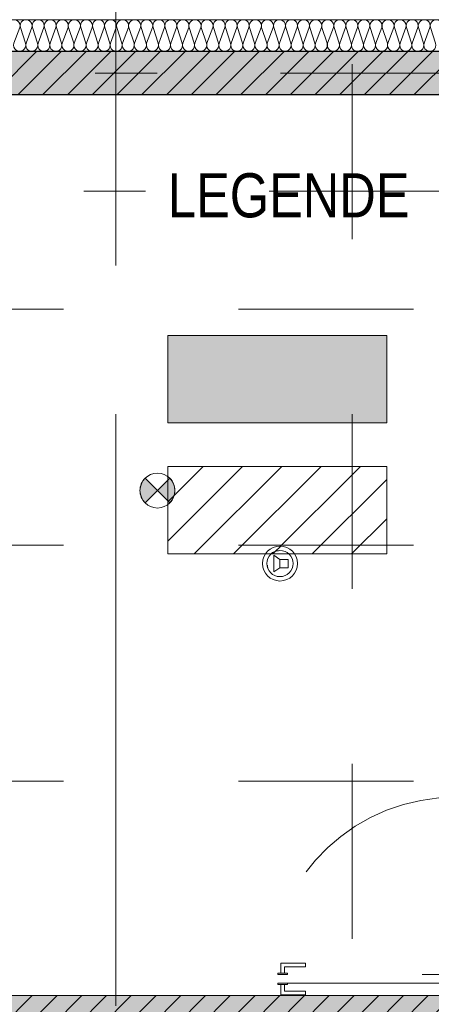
# Model space of a CAD drawing. Header units: metres. Extents: x -45 to 152, y -127 to 99.
# Tile 250 of 256: x -28.9 to -26.55, y -5.33 to 0.31. Entities that reach past the tile are written whole.
import ezdxf

# ---------------------------------------------------------------- set-up
doc = ezdxf.new("R2010")
doc.units = ezdxf.units.M
doc.header["$PDMODE"] = 1
doc.header["$PDSIZE"] = -2
for name, pattern in [('Achsen 01', [5.2915312, 3.175, -1.0580624, 0.3527044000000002, -0.7057644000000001]), ('gestrichelt - 01', [1.9999999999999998, 0.9999999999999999, -0.9999999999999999]), ('Raster 01', [1.9999999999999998, 0.9999999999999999, -0.9999999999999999])]:
    doc.linetypes.add(name, pattern=pattern)
doc.layers.get('0').update_dxf_attribs({"lineweight": 25})
for name, color, linetype, lineweight in [('013_Beton und Stahlbetonarbeiten-330 Außenwände', 7, 'Continuous', 25), ('013_Beton und Stahlbetonarbeiten-340 Innenwände', 7, 'Continuous', 18), ('027_Tischlerarbeiten-340 Innentüren', 7, 'Continuous', 9), ('_1.35m (3D)', 7, 'Continuous', 9), ('_GRU (2D)', 7, 'Continuous', 9), ('_Legende (2D)', 7, 'Continuous', 9), ('_OG 2 (2D)', 7, 'Continuous', 9), ('_OG 2 - DS (2D)', 7, 'Continuous', 9), ('AV1-Brandschutzkonzept-Brandschutzkonzept', 7, 'Continuous', 5), ('AV1-Schnitt Achsen', 7, 'Achsen 01', 18), ('Bemaßung-Bemaßung', 7, 'Continuous', 9), ('Keine', 7, 'Continuous', 9)]:
    doc.layers.add(name, color=color, linetype=linetype, lineweight=lineweight)
for name, color, linetype, lineweight, true_color in [('014_Fassadenarbeiten-330 mineralische Dämmung', 7, 'Continuous', 9, 0x666666), ('AV1-Achsen', 1, 'Achsen 01', 18, 0xff0000), ('AV1-Raster', 7, 'Raster 01', 9, 0xa6a6a6)]:
    doc.layers.add(name, color=color, linetype=linetype, lineweight=lineweight, true_color=true_color)
doc.layers.get('0').freeze()
doc.styles.add('Arial', font='arial.ttf')
doc.styles.add('Arial Narrow', font='ARIALN.TTF')
doc.dimstyles.new('COE 50', dxfattribs={"dimtxt": 126.0904947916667, "dimasz": 0.0014138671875, "dimexe": 0.001, "dimexo": 0.009999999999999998, "dimgap": 0.001, "dimtad": 1, "dimdec": 3, "dimtxsty": 'Arial', "dimblk": 'VW_SLASH-4', "dimblk1": 'VW_SLASH-4', "dimblk2": 'VW_SLASH-4', "dimcen": 0, "dimadec": 3, "dimazin": 0, "dimtfac": 0.8, "dimtdec": 3, "dimtix": 1, "dimtmove": 0, "dimatfit": 0, "dimldrblk": 'VW_SLASH-3', "dimfxl": 0.002, "dimfxlon": 1, "dimfrac": 2, "dimtolj": 1, "dimarcsym": 0})
pattern_1 = [(44.99999999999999, (0, 0), (0.07071067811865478, -0.07071067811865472), [0.025, -0.025])]
pattern_2 = [(-135, (0.03106439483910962, -0.03313462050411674), (0.07071067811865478, -0.07071067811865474), [])]

# ---------------------------------------------------------------- blocks, each defined once
blk = doc.blocks.new('Group-2')
at = {"layer": 'AV1-Raster'}
for p, q in [((-28.35000000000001, -22.95), (-28.35000000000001, 1.35)), ((-27.00000000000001, -22.95), (-27.00000000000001, 1.35)), ((1.349999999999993, -1.349999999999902), (-40.50000000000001, -1.349999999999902)), ((1.349999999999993, -2.699999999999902), (-40.50000000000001, -2.699999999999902)), ((1.349999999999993, -4.049999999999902), (-40.50000000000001, -4.049999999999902))]:
    blk.add_line(p, q, dxfattribs=at)
blk = doc.blocks.new('1.35m (3D)')
at = {"layer": 'AV1-Raster', "color": 7}
blk.add_blockref('Group-2', (0, 0), dxfattribs=at)
blk = doc.blocks.new('Group-3')
at = {"color": 255, "linetype": 'Continuous', "lineweight": 9, "transparency": 33554687}
blk.add_wipeout([(0.09999999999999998, -4.3623438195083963e-13), (0.07071067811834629, -0.07071067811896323), (-4.36228488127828e-13, -0.09999999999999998), (-0.0707106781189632, -0.07071067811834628), (-0.09999999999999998, 4.3623438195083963e-13), (-0.07071067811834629, 0.0707106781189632), (4.36228488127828e-13, 0.10000000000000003), (0.0707106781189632, 0.0707106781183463)], dxfattribs=at).dxf.layer = 'AV1-Brandschutzkonzept-Brandschutzkonzept'
at = {"layer": 'AV1-Brandschutzkonzept-Brandschutzkonzept', "color": 1, "linetype": 'Continuous', "lineweight": 9, "true_color": 0xff0000, "transparency": 33554687}
blk.add_circle((0, 0), 0.1, dxfattribs=at)
at = {"color": 255, "linetype": 'Continuous', "lineweight": 9, "transparency": 33554687}
blk.add_wipeout([(0.0722353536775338, 0.020175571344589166), (0.0653443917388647, -0.03681182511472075), (0.02017557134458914, -0.07223535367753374), (-0.036811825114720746, -0.06534439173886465), (-0.07223535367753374, -0.020175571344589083), (-0.06534439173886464, 0.03681182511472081), (-0.020175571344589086, 0.07223535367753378), (0.0368118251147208, 0.0653443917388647)], dxfattribs=at).dxf.layer = 'AV1-Brandschutzkonzept-Brandschutzkonzept'
at = {"layer": 'AV1-Brandschutzkonzept-Brandschutzkonzept', "color": 1, "linetype": 'Continuous', "lineweight": 9, "true_color": 0xff0000, "transparency": 33554687}
blk.add_circle((0, 0), 0.07499999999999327, dxfattribs=at)
at = {"color": 255, "linetype": 'Continuous', "lineweight": 9, "transparency": 33554687}
blk.add_wipeout([(-7.245593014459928e-14, 0.023858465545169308), (0.04771693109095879, 0.023858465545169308), (0.04771693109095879, -0.02385846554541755), (-7.245593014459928e-14, -0.02385846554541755)], dxfattribs=at).dxf.layer = 'AV1-Brandschutzkonzept-Brandschutzkonzept'
at = {"layer": 'AV1-Brandschutzkonzept-Brandschutzkonzept', "color": 1, "linetype": 'Continuous', "lineweight": 9, "true_color": 0xff0000, "transparency": 33554687, "flags": 128}
blk.add_lwpolyline([(-7.24479719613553e-14, 0.0238584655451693), (0.0477169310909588, 0.0238584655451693), (0.0477169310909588, -0.02385846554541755), (-7.24479719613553e-14, -0.02385846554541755)], close=True, dxfattribs=at)
at = {"color": 255, "linetype": 'Continuous', "lineweight": 9, "transparency": 33554687}
blk.add_wipeout([(1.456786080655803e-13, 0.023858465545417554), (-0.035787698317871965, 0.047716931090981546), (-0.03578769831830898, -0.047716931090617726), (-7.244552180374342e-14, -0.023858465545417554)], dxfattribs=at).dxf.layer = 'AV1-Brandschutzkonzept-Brandschutzkonzept'
at = {"layer": 'AV1-Brandschutzkonzept-Brandschutzkonzept', "color": 1, "linetype": 'Continuous', "lineweight": 9, "true_color": 0xff0000, "transparency": 33554687, "flags": 128}
blk.add_lwpolyline([(1.45674954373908e-13, 0.02385846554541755), (-0.03578769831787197, 0.04771693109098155), (-0.035787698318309, -0.04771693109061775), (-7.24479719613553e-14, -0.02385846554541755)], close=True, dxfattribs=at)
blk = doc.blocks.new('Group-4')
at = {"layer": 'AV1-Brandschutzkonzept-Brandschutzkonzept', "color": 7}
blk.add_blockref('Group-3', (0, 0), dxfattribs=at)
blk = doc.blocks.new('Akustischer Signaltongeber')
at = {"layer": 'AV1-Brandschutzkonzept-Brandschutzkonzept', "color": 7, "transparency": 33554687}
blk.add_blockref('Group-4', (0, 0), dxfattribs=at)
blk = doc.blocks.new('Group-5')
at = {"color": 255, "linetype": 'Continuous', "lineweight": 9, "transparency": 33554687}
blk.add_wipeout([(0.100000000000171, 1.4551970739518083e-12), (0.07071067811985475, -0.07071067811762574), (1.626239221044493e-12, -0.09999999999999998), (-0.07071067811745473, -0.07071067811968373), (-0.09999999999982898, -1.455224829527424e-12), (-0.07071067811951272, 0.07071067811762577), (-1.2841994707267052e-12, 0.10000000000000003), (0.07071067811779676, 0.07071067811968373)], dxfattribs=at).dxf.layer = 'AV1-Brandschutzkonzept-Brandschutzkonzept'
at = {"layer": 'AV1-Brandschutzkonzept-Brandschutzkonzept', "linetype": 'Continuous', "lineweight": 0, "true_color": 0xff0000, "transparency": 33554687}
h = blk.add_hatch(color=1, dxfattribs=at)
edge = h.paths.add_edge_path()
edge.add_line((9.780677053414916e-14, 0), (-0.07071067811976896, -0.0707106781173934))
edge.add_arc((2.286668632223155e-13, 7.105427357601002e-18), 0.1000000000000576, 134.9999999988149, 224.9999999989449, ccw=False)
edge.add_line((-0.07071067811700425, 0.0707106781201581), (9.781064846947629e-14, 0))
h = blk.add_hatch(color=1, dxfattribs=at)
edge = h.paths.add_edge_path()
edge.add_line((1.710337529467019e-13, 0), (0.07071067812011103, -0.0707106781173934))
edge.add_arc((1.143252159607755e-13, -3.885780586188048e-16), 0.1000000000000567, 315.0000000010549, 405.000000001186)
edge.add_line((0.07071067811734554, 0.0707106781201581), (1.710298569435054e-13, 0))
at = {"layer": 'AV1-Brandschutzkonzept-Brandschutzkonzept', "color": 1, "linetype": 'Continuous', "lineweight": 9, "true_color": 0xff0000, "transparency": 33554687, "flags": 128}
for points in [[(9.780677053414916e-14, 0), (-0.07071067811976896, -0.0707106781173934, -0.4142135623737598), (-0.07071067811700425, 0.0707106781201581)], [(1.710337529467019e-13, 0), (0.07071067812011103, -0.0707106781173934, 0.4142135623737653), (0.07071067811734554, 0.0707106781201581)]]:
    blk.add_lwpolyline(points, format="xyb", close=True, dxfattribs=at)
at = {"layer": 'AV1-Brandschutzkonzept-Brandschutzkonzept', "color": 1, "linetype": 'Continuous', "lineweight": 9, "true_color": 0xff0000, "transparency": 33554687}
blk.add_circle((1.710337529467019e-13, 0), 0.1, dxfattribs=at)
blk = doc.blocks.new('Brandmelderüberwachung')
at = {"layer": 'AV1-Brandschutzkonzept-Brandschutzkonzept', "color": 7, "transparency": 33554687}
blk.add_blockref('Group-5', (0, 0), dxfattribs=at)
blk = doc.blocks.new('OG 2 - DS (2D)')
at = {"layer": 'AV1-Brandschutzkonzept-Brandschutzkonzept', "color": 7}
for name, p in [('Brandmelderüberwachung', (-28.11295102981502, -2.387135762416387)), ('Akustischer Signaltongeber', (-27.41290844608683, -2.804607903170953))]:
    blk.add_blockref(name, p, dxfattribs=at)
blk = doc.blocks.new('Group-190')
at = {"layer": '014_Fassadenarbeiten-330 mineralische Dämmung', "transparency": 33554687, "flags": 128}
blk.add_lwpolyline([(0.2599999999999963, 26.48681817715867, 1.372583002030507), (0.2599999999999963, 26.55238798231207), (0.1699999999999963, 26.52346346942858, -1.372995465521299), (0.1699999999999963, 26.58903327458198), (0.2599999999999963, 26.55576298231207, 1.372583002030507), (0.2599999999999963, 26.62133278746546), (0.1699999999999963, 26.59240827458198, -1.372995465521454), (0.1699999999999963, 26.65797807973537), (0.2599999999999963, 26.62470778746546, 1.372583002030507), (0.2599999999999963, 26.69027759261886), (0.1699999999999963, 26.66135307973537, -1.372995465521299), (0.1699999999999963, 26.72692288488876), (0.2599999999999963, 26.69365259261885, 1.372583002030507), (0.2599999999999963, 26.75922239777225), (0.1699999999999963, 26.73029788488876, -1.372995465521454), (0.1699999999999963, 26.79586769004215), (0.2599999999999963, 26.76259739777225, 1.372583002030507), (0.2599999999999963, 26.82816720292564), (0.1699999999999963, 26.79924269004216, -1.372995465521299), (0.1699999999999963, 26.86481249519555), (0.2599999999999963, 26.83154220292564, 1.372583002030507), (0.2599999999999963, 26.89711200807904), (0.1699999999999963, 26.86818749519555, -1.372995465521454), (0.1699999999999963, 26.93375730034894), (0.2599999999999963, 26.90048700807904, 1.372583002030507), (0.2599999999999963, 26.96605681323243), (0.1699999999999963, 26.93713230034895, -1.372995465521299), (0.1699999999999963, 27.00270210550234), (0.2599999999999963, 26.96943181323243, 1.372583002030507), (0.2599999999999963, 27.03500161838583), (0.1699999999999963, 27.00607710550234, -1.372995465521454), (0.1699999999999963, 27.07164691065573), (0.2599999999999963, 27.03837661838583, 1.372583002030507), (0.2599999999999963, 27.10394642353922), (0.1699999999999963, 27.07502191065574, -1.372995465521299), (0.1699999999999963, 27.14059171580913), (0.2599999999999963, 27.10732142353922, 1.372583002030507), (0.2599999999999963, 27.17289122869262), (0.1699999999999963, 27.14396671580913, -1.372995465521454), (0.1699999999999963, 27.20953652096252), (0.2599999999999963, 27.17626622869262, 1.372583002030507), (0.2599999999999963, 27.24183603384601), (0.1699999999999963, 27.21291152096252, -1.372995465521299), (0.1699999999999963, 27.27848132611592), (0.2599999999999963, 27.24521103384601, 1.372583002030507), (0.2599999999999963, 27.31078083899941), (0.1699999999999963, 27.28185632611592, -1.372995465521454), (0.1699999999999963, 27.34742613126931), (0.2599999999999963, 27.3141558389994, 1.372583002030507), (0.2599999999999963, 27.3797256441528), (0.1699999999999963, 27.35080113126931, -1.372995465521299), (0.1699999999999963, 27.41637093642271), (0.2599999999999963, 27.3831006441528, 1.372583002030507), (0.2599999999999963, 27.4486704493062), (0.1699999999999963, 27.41974593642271, -1.372995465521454), (0.1699999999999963, 27.4853157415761), (0.2599999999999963, 27.45204544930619, 1.372583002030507), (0.2599999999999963, 27.51761525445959), (0.1699999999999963, 27.4886907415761, -1.372995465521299), (0.1699999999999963, 27.5542605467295), (0.2599999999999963, 27.52099025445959, 1.372583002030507), (0.2599999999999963, 27.58656005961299), (0.1699999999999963, 27.5576355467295, -1.372995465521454), (0.1699999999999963, 27.62320535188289), (0.2599999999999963, 27.58993505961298, 1.372583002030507), (0.2599999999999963, 27.65550486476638), (0.1699999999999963, 27.62658035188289, -1.372995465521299), (0.1699999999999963, 27.69215015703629), (0.2599999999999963, 27.65887986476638, 1.372583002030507), (0.2599999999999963, 27.72444966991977), (0.1699999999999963, 27.69552515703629, -1.372995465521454), (0.1699999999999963, 27.76109496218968), (0.2599999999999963, 27.72782466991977, 1.372583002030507), (0.2599999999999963, 27.79339447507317), (0.1699999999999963, 27.76446996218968, -1.372995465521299), (0.1699999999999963, 27.83003976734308), (0.2599999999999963, 27.79676947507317, 1.372583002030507), (0.2599999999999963, 27.86233928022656), (0.1699999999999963, 27.83341476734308, -1.372995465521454), (0.1699999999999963, 27.89898457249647), (0.2599999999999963, 27.86571428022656, 1.372583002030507), (0.2599999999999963, 27.93128408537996), (0.1699999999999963, 27.90235957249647, -1.372995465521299), (0.1699999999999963, 27.96792937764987), (0.2599999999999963, 27.93465908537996, 1.372583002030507), (0.2599999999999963, 28.00022889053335), (0.1699999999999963, 27.97130437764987, -1.372995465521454), (0.1699999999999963, 28.03687418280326), (0.2599999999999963, 28.00360389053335, 1.372583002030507), (0.2599999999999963, 28.06917369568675), (0.1699999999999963, 28.04024918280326, -1.372995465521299), (0.1699999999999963, 28.10581898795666), (0.2599999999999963, 28.07254869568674, 1.372583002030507), (0.2599999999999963, 28.13811850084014), (0.1699999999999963, 28.10919398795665, -1.372995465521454), (0.1699999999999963, 28.17476379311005), (0.2599999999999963, 28.14149350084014, 1.372583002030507), (0.2599999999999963, 28.20706330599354), (0.1699999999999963, 28.17813879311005, -1.372995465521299), (0.1699999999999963, 28.24370859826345), (0.2599999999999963, 28.21043830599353, 1.372583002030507), (0.2599999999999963, 28.27600811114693), (0.1699999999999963, 28.24708359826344, -1.372995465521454), (0.1699999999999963, 28.31265340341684), (0.2599999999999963, 28.27938311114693, 1.372583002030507), (0.2599999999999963, 28.34495291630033), (0.1699999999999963, 28.31602840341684, -1.372995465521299), (0.1699999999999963, 28.38159820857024), (0.2599999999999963, 28.34832791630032, 1.372583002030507), (0.2599999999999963, 28.41389772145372), (0.1699999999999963, 28.38497320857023, -1.372995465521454), (0.1699999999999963, 28.45054301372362), (0.2599999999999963, 28.41727272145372, 1.372583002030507), (0.2599999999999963, 28.48284252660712), (0.1699999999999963, 28.45391801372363, -1.372995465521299), (0.1699999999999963, 28.51948781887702), (0.2599999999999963, 28.48621752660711, 1.372583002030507), (0.2599999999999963, 28.55178733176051), (0.1699999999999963, 28.52286281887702, -1.372995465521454), (0.1699999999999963, 28.58843262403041), (0.2599999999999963, 28.55516233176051, 1.372583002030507), (0.2599999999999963, 28.6207321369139), (0.1699999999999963, 28.59180762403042, -1.372995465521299), (0.1699999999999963, 28.65737742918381), (0.2599999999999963, 28.6241071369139, 1.372583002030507), (0.2599999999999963, 28.6896769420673), (0.1699999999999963, 28.66075242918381, -1.372995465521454), (0.1699999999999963, 28.7263222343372), (0.2599999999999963, 28.6930519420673, 1.372583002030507), (0.2599999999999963, 28.75862174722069), (0.1699999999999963, 28.7296972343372, -1.372995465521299), (0.1699999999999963, 28.7952670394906), (0.2599999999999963, 28.76199674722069, 1.372583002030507), (0.2599999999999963, 28.82756655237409), (0.1699999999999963, 28.7986420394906, -1.372995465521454), (0.1699999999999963, 28.86421184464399), (0.2599999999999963, 28.83094155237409, 1.372583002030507), (0.2599999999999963, 28.89651135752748), (0.1699999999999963, 28.86758684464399, -1.372995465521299), (0.1699999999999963, 28.93315664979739), (0.2599999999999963, 28.89988635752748, 1.372583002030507), (0.2599999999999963, 28.96545616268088)], format="xyb", dxfattribs=at)
blk = doc.blocks.new('Group-191')
at = {"layer": '014_Fassadenarbeiten-330 mineralische Dämmung', "transparency": 33554687}
blk.add_blockref('Group-190', (0, 0), dxfattribs=at)
blk = doc.blocks.new('Parametric Object-26')
at = {"layer": '014_Fassadenarbeiten-330 mineralische Dämmung', "color": 7, "transparency": 33554687}
blk.add_blockref('Group-191', (0, 0), dxfattribs=at)
at = {"layer": '014_Fassadenarbeiten-330 mineralische Dämmung', "color": 0, "flags": 1}
for tag in ['instanceID', 'prm0_value', 'prm1_value', 'prm2_value', 'prm3_value', 'prm4_value', 'prm5_value', 'prm6_value', 'prm0_name', 'prm0_type', 'prm2_name', 'prm2_type', 'prm3_name', 'prm3_type', 'prm6_name', 'prm6_type', 'prm1_name', 'prm1_type', 'prm4_name', 'prm4_type', 'prm5_name', 'prm5_type', 'IFC_UUID']:
    blk.add_attdef(tag, (-39.455, 0.1154147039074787), '', height=0.00018, dxfattribs=at)
blk = doc.blocks.new('COE - Innentür 1.20 _ 0.15')
at = {"layer": '027_Tischlerarbeiten-340 Innentüren', "color": 253, "linetype": 'gestrichelt - 01', "lineweight": 9, "transparency": 33554687, "flags": 128}
for points in [[(-0.05749999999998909, 1.077500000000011), (-0.0775000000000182, 1.077500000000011), (-0.0775000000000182, 1.115000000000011), (-0.1975000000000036, 1.115000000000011), (-0.1975000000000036, 1.135000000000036), (-0.05749999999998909, 1.135000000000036)], [(-1.054999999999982, 1.069999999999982), (0.01500000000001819, 1.069999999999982), (0.01500000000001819, 1.019999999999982), (-1.054999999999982, 1.019999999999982)], [(-0.0950000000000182, 1.069999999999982), (-0.0950000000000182, 1.077499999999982), (-0.04000000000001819, 1.077499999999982), (-0.04000000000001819, 1.069999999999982)], [(-0.0950000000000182, 1.0125), (-0.0950000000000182, 1.02), (-0.04000000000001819, 1.02), (-0.04000000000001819, 1.0125)], [(-0.05749999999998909, 1.0125), (-0.0775000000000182, 1.0125), (-0.0775000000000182, 0.975), (-0.1975000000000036, 0.975), (-0.1975000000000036, 0.9550000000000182), (-0.05749999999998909, 0.9550000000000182)]]:
    blk.add_lwpolyline(points, close=True, dxfattribs=at)
at = {"layer": '027_Tischlerarbeiten-340 Innentüren', "color": 253, "linetype": 'gestrichelt - 01', "lineweight": 9, "transparency": 33554687}
blk.add_arc((-1.057499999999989, 1.077500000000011), 1.0725289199, 269.5581389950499, 356.6162711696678, dxfattribs=at)
at = {"color": 255}
for points in [[(-1.200000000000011, 1.140000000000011), (-1.080000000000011, 1.140000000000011), (-1.080000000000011, 1.1150000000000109), (-1.200000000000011, 1.1150000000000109)], [(-1.200000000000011, -0.03499999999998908), (-1.080000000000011, -0.03499999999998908), (-1.080000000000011, -0.05999999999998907), (-1.200000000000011, -0.05999999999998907)]]:
    blk.add_wipeout(points, dxfattribs=at).dxf.layer = '027_Tischlerarbeiten-340 Innentüren'
at = {"layer": '027_Tischlerarbeiten-340 Innentüren', "flags": 128}
for points in [[(-1.200000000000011, 1.140000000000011), (-1.080000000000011, 1.140000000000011), (-1.080000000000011, 1.115000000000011), (-1.200000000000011, 1.115000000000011)], [(-1.200000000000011, -0.03499999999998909), (-1.080000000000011, -0.03499999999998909), (-1.080000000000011, -0.05999999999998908), (-1.200000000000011, -0.05999999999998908)]]:
    blk.add_lwpolyline(points, close=True, dxfattribs=at)
at = {"color": 255}
blk.add_wipeout([(-1.0650000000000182, 0), (-1.1250000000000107, 0), (-1.1250000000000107, 0.015000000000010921), (-1.215000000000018, 0.015000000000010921), (-1.215000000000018, -0.03499999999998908), (-1.0650000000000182, -0.03499999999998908)], dxfattribs=at).dxf.layer = '027_Tischlerarbeiten-340 Innentüren'
at = {"layer": '027_Tischlerarbeiten-340 Innentüren', "flags": 128}
blk.add_lwpolyline([(-1.065000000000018, 0), (-1.125000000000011, 0), (-1.125000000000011, 0.01500000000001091), (-1.215000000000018, 0.01500000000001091), (-1.215000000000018, -0.03499999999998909), (-1.065000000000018, -0.03499999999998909)], close=True, dxfattribs=at)
at = {"color": 255}
blk.add_wipeout([(-1.065000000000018, 1.0749999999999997), (-1.065000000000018, 0.0050000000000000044), (-1.115000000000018, 0.0050000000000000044), (-1.115000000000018, 1.0749999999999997)], dxfattribs=at).dxf.layer = '027_Tischlerarbeiten-340 Innentüren'
at = {"layer": '027_Tischlerarbeiten-340 Innentüren', "flags": 128}
blk.add_lwpolyline([(-1.065000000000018, 1.075), (-1.065000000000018, 0.005), (-1.115000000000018, 0.005), (-1.115000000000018, 1.075)], close=True, dxfattribs=at)
at = {"color": 255}
for points in [[(-1.0650000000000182, 1.0800000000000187), (-1.1250000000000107, 1.0800000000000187), (-1.1250000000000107, 1.0650000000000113), (-1.215000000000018, 1.0650000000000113), (-1.215000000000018, 1.1150000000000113), (-1.0650000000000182, 1.1150000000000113)], [(-1.1225000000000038, 0.0775000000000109), (-1.1225000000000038, 0.09750000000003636), (-1.160000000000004, 0.09750000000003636), (-1.160000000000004, 0.21750000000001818), (-1.179999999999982, 0.21750000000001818), (-1.179999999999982, 0.0775000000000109)], [(-1.0574999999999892, 0.0775000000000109), (-1.0574999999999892, 0.09750000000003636), (-1.0199999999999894, 0.09750000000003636), (-1.0199999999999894, 0.21750000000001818), (-1.0000000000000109, 0.21750000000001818), (-1.0000000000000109, 0.0775000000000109)]]:
    blk.add_wipeout(points, dxfattribs=at).dxf.layer = '027_Tischlerarbeiten-340 Innentüren'
at = {"layer": '027_Tischlerarbeiten-340 Innentüren', "flags": 128}
for points in [[(-1.065000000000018, 1.080000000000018), (-1.125000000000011, 1.080000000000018), (-1.125000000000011, 1.065000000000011), (-1.215000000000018, 1.065000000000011), (-1.215000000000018, 1.115000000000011), (-1.065000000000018, 1.115000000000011)], [(-1.122500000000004, 0.07750000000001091), (-1.122500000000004, 0.09750000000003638), (-1.160000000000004, 0.09750000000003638), (-1.160000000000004, 0.2175000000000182), (-1.179999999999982, 0.2175000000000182), (-1.179999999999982, 0.07750000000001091)], [(-1.057499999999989, 0.07750000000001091), (-1.057499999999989, 0.09750000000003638), (-1.019999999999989, 0.09750000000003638), (-1.019999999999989, 0.2175000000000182), (-1.000000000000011, 0.2175000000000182), (-1.000000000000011, 0.07750000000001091)]]:
    blk.add_lwpolyline(points, close=True, dxfattribs=at)
at = {"color": 255}
for points in [[(-1.050000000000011, 1.0775000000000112), (-1.0521966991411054, 1.0721966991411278), (-1.0574999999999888, 1.070000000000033), (-1.0628033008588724, 1.0721966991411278), (-1.064999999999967, 1.0775000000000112), (-1.0628033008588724, 1.0828033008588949), (-1.0574999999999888, 1.0849999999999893), (-1.0521966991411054, 1.0828033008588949)], [(-1.122500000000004, 0.11500000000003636), (-1.1150000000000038, 0.11500000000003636), (-1.1150000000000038, 0.06000000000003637), (-1.122500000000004, 0.06000000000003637)], [(-1.065000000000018, 0.11500000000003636), (-1.0575000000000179, 0.11500000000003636), (-1.0575000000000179, 0.06000000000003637), (-1.065000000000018, 0.06000000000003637)]]:
    blk.add_wipeout(points, dxfattribs=at).dxf.layer = '027_Tischlerarbeiten-340 Innentüren'
at = {"layer": '027_Tischlerarbeiten-340 Innentüren', "flags": 128}
for points in [[(-1.122500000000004, 0.1150000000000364), (-1.115000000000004, 0.1150000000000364), (-1.115000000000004, 0.06000000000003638), (-1.122500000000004, 0.06000000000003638)], [(-1.065000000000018, 0.1150000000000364), (-1.057500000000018, 0.1150000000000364), (-1.057500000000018, 0.06000000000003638), (-1.065000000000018, 0.06000000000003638)]]:
    blk.add_lwpolyline(points, close=True, dxfattribs=at)
at = {"layer": '027_Tischlerarbeiten-340 Innentüren'}
blk.add_circle((-1.057499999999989, 1.077500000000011), 0.007499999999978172, dxfattribs=at)
blk = doc.blocks.new('VW_SLASH-4')
at = {"color": 0, "linetype": 'ByBlock', "lineweight": -2, "transparency": 16777216}
blk.add_line((0, 0), (-1, 0), dxfattribs=at)
at = {"color": 0, "linetype": 'Continuous', "lineweight": 15, "transparency": 16777216, "flags": 128}
blk.add_lwpolyline([(0.5000919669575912, 0.5000919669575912), (-0.5000919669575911, -0.5000919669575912)], dxfattribs=at)
blk = doc.blocks.new('*D450')
at = {"layer": 'Bemaßung-Bemaßung', "color": 0, "lineweight": -2}
for p, q in [((-33.75000000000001, 3.575), (-33.75000000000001, 3.725)), ((-28.35000000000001, 3.575), (-28.35000000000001, 3.725)), ((-28.42069335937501, 3.675), (-33.67930664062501, 3.675))]:
    blk.add_line(p, q, dxfattribs=at)
at = {"layer": 'Defpoints', "color": 0}
for p in [(-33.75000000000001, 3.675), (-33.75000000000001, 0), (-28.35000000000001, 0)]:
    blk.add_point(p, dxfattribs=at)
at = {"layer": 'Bemaßung-Bemaßung', "color": 0, "lineweight": -2, "xscale": 0.070693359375, "yscale": 0.070693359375, "zscale": 0.070693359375, "rotation": 180}
blk.add_blockref('VW_SLASH-4', (-33.75000000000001, 3.675), dxfattribs=at)
at = {"layer": 'Bemaßung-Bemaßung', "color": 0, "lineweight": -2, "xscale": 0.070693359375, "yscale": 0.070693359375, "zscale": 0.070693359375}
blk.add_blockref('VW_SLASH-4', (-28.35000000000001, 3.675), dxfattribs=at)
at = {"layer": 'Bemaßung-Bemaßung', "color": 0, "insert": (-31.05000000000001, 3.785619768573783), "char_height": 0.1008723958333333, "attachment_point": 5, "style": 'Arial'}
blk.add_mtext('\\A1;5,40', dxfattribs=at)
blk = doc.blocks.new('VW_SLASH-3')
at = {"color": 0, "linetype": 'ByBlock', "lineweight": -2, "transparency": 16777216}
blk.add_line((0, 0), (-1, 0), dxfattribs=at)
at = {"color": 0, "linetype": 'Continuous', "lineweight": 15, "transparency": 16777216, "flags": 128}
blk.add_lwpolyline([(0.5000534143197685, 0.5000534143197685), (-0.5000534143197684, -0.5000534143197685)], dxfattribs=at)
blk = doc.blocks.new('*D451')
at = {"layer": 'Bemaßung-Bemaßung', "color": 0, "lineweight": -2}
for p, q in [((-28.35000000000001, 3.575), (-28.35000000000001, 3.725)), ((-22.95000000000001, 3.575), (-22.95000000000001, 3.725)), ((-23.02069335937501, 3.675), (-28.27930664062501, 3.675))]:
    blk.add_line(p, q, dxfattribs=at)
at = {"layer": 'Defpoints', "color": 0}
for p in [(-28.35000000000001, 3.675), (-28.35000000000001, 0), (-22.95000000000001, 0)]:
    blk.add_point(p, dxfattribs=at)
at = {"layer": 'Bemaßung-Bemaßung', "color": 0, "lineweight": -2, "xscale": 0.070693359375, "yscale": 0.070693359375, "zscale": 0.070693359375, "rotation": 180}
blk.add_blockref('VW_SLASH-4', (-28.35000000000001, 3.675), dxfattribs=at)
at = {"layer": 'Bemaßung-Bemaßung', "color": 0, "lineweight": -2, "xscale": 0.070693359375, "yscale": 0.070693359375, "zscale": 0.070693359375}
blk.add_blockref('VW_SLASH-4', (-22.95000000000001, 3.675), dxfattribs=at)
at = {"layer": 'Bemaßung-Bemaßung', "color": 0, "insert": (-25.65000000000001, 3.785619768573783), "char_height": 0.1008723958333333, "attachment_point": 5, "style": 'Arial'}
blk.add_mtext('\\A1;5,40', dxfattribs=at)
blk = doc.blocks.new('Legende (2D)')
at = {"layer": 'Keine', "linetype": 'Continuous', "lineweight": 0, "transparency": 33554508}
blk.add_hatch(color=12, dxfattribs=at).paths.add_polyline_path([(-28.05316794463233, -1.5), (-26.80316794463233, -1.5), (-26.80316794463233, -2), (-28.05316794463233, -2)])
at = {"layer": 'Keine', "linetype": 'Continuous', "lineweight": 13, "transparency": 33554508}
h = blk.add_hatch(dxfattribs=at)
h.set_pattern_fill('Cast Iron HF-3', color=30, style=0, pattern_type=2)
h.set_pattern_definition([(45, (-27.42816794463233, -2.5), (-0.1122532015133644, 0.1122532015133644), [])])
h.paths.add_polyline_path([(-28.05316794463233, -2.25), (-26.80316794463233, -2.25), (-26.80316794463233, -2.75), (-28.05316794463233, -2.75)])
at = {"layer": 'Keine', "color": 7, "linetype": 'Continuous', "lineweight": 9, "transparency": 33554687, "flags": 128}
for points in [[(-28.05316794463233, -1.5), (-26.80316794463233, -1.5), (-26.80316794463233, -2), (-28.05316794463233, -2)], [(-28.05316794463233, -2.25), (-26.80316794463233, -2.25), (-26.80316794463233, -2.75), (-28.05316794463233, -2.75)]]:
    blk.add_lwpolyline(points, close=True, dxfattribs=at)
at = {"layer": 'Keine', "color": 7, "transparency": 33554687, "insert": (-28.05316794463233, -0.5730801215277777), "char_height": 0.2521809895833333, "attachment_point": 1, "line_spacing_factor": 0.9665942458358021, "style": 'Arial Narrow'}
blk.add_mtext('LEGENDE', dxfattribs=at)
blk = doc.blocks.new('Group-734')
at = {"layer": 'AV1-Achsen'}
blk.add_line((-28.35000000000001, -26.5), (-28.35000000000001, 4.9), dxfattribs=at)
blk = doc.blocks.new('Group-737')
at = {"layer": 'AV1-Achsen'}
blk.add_line((-43.28443019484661, 0), (4.265569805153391, 0), dxfattribs=at)
blk = doc.blocks.new('Group-744')
at = {"layer": 'AV1-Schnitt Achsen'}
blk.add_line((-43.35000000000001, -0.675), (4.199999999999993, -0.675), dxfattribs=at)
blk = doc.blocks.new('GRU (2D)')
at = {"layer": 'AV1-Achsen', "color": 7}
for name in ['Group-734', 'Group-737']:
    blk.add_blockref(name, (0, 0), dxfattribs=at)
at = {"layer": 'AV1-Schnitt Achsen', "color": 7}
blk.add_blockref('Group-744', (0, 0), dxfattribs=at)
blk = doc.blocks.new('OG 2 (2D)')
at = {"layer": '014_Fassadenarbeiten-330 mineralische Dämmung', "flags": 128}
blk.add_lwpolyline([(-18.90000000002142, 0.3049999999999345), (-18.90000000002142, 0.1250000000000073), (-39.275, 0.1250000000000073), (-39.275, -5.40000000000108), (-39.45500000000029, -5.40000000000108), (-39.45500000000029, 0.3049999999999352)], close=True, dxfattribs=at)
at = {"layer": '014_Fassadenarbeiten-330 mineralische Dämmung', "rotation": 90}
blk.add_blockref('Parametric Object-26', (3.650870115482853e-15, 1.090635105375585e-14), dxfattribs=at)
at = {"layer": 'Bemaßung-Bemaßung', "color": 1}
for p1, p2, picture, middle in [((-28.35000000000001, 0), (-33.75000000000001, 0), '*D450', (-31.05000000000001, 3.785619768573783)), ((-22.95000000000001, 0), (-28.35000000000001, 0), '*D451', (-25.65000000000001, 3.785619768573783))]:
    dim = blk.add_aligned_dim(p1=p1, p2=p2, distance=-3.6750000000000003, text='5,40', dimstyle='COE 50', override={"dimtxt": 0.1008723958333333, "dimasz": 0.070693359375, "dimexe": 0.05, "dimgap": 0.05, "dimpost": '<>', "dimtxsty": 'Arial', "dimtmove": 2, "dimfxl": 0.1}, dxfattribs=at)
    dim.commit()
    dim.dimension.update_dxf_attribs({"geometry": picture, "text_midpoint": middle})
at = {"layer": '027_Tischlerarbeiten-340 Innentüren', "color": 7, "rotation": 180}
blk.add_blockref('COE - Innentür 1.20 _ 0.15', (-27.46500000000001, -4.135000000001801), dxfattribs=at)
at = {"layer": '013_Beton und Stahlbetonarbeiten-330 Außenwände', "linetype": 'Continuous', "lineweight": 0, "true_color": 0xc0c0c0}
blk.add_hatch(color=9, dxfattribs=at).paths.add_polyline_path([(-39.275, 0.1250000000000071), (-18.775, 0.1250000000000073), (-18.775, -0.1249999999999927), (-39.025, -0.1249999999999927), (-39.025, -5.524999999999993), (-39.275, -5.524999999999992)])
at = {"layer": '013_Beton und Stahlbetonarbeiten-330 Außenwände', "linetype": 'Continuous', "lineweight": 13}
h = blk.add_hatch(dxfattribs=at)
h.set_pattern_fill('Stahlbeton-1', color=251, style=0, pattern_type=2)
h.set_pattern_definition(pattern_1)
h.paths.add_polyline_path([(-39.275, 0.1250000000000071), (-18.775, 0.1250000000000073), (-18.775, -0.1249999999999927), (-39.025, -0.1249999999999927), (-39.025, -5.524999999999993), (-39.275, -5.524999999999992)])
h = blk.add_hatch(dxfattribs=at)
h.set_pattern_fill('Stahlbeton', color=251, style=0, pattern_type=2)
h.set_pattern_definition(pattern_2)
h.paths.add_polyline_path([(-39.275, 0.1250000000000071), (-18.775, 0.1250000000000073), (-18.775, -0.1249999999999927), (-39.025, -0.1249999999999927), (-39.025, -5.524999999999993), (-39.275, -5.524999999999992)])
at = {"layer": '013_Beton und Stahlbetonarbeiten-340 Innenwände', "linetype": 'Continuous', "lineweight": 0, "true_color": 0xc0c0c0}
blk.add_hatch(color=9, dxfattribs=at).paths.add_polyline_path([(-22.825, -5.274999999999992), (-22.825, -5.524999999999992), (-39.025, -5.524999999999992), (-39.025, -5.274999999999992)])
at = {"layer": '013_Beton und Stahlbetonarbeiten-340 Innenwände', "linetype": 'Continuous', "lineweight": 13}
h = blk.add_hatch(dxfattribs=at)
h.set_pattern_fill('Stahlbeton-1', color=251, style=0, pattern_type=2)
h.set_pattern_definition(pattern_1)
h.paths.add_polyline_path([(-22.825, -5.274999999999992), (-22.825, -5.524999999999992), (-39.025, -5.524999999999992), (-39.025, -5.274999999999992)])
h = blk.add_hatch(dxfattribs=at)
h.set_pattern_fill('Stahlbeton', color=251, style=0, pattern_type=2)
h.set_pattern_definition(pattern_2)
h.paths.add_polyline_path([(-22.825, -5.274999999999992), (-22.825, -5.524999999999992), (-39.025, -5.524999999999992), (-39.025, -5.274999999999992)])
at = {"layer": '013_Beton und Stahlbetonarbeiten-330 Außenwände', "flags": 128}
blk.add_lwpolyline([(-39.275, 0.1250000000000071), (-18.775, 0.1250000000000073), (-18.775, -0.1249999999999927), (-39.025, -0.1249999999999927), (-39.025, -5.524999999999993), (-39.275, -5.524999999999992)], close=True, dxfattribs=at)
at = {"layer": '013_Beton und Stahlbetonarbeiten-340 Innenwände', "flags": 128}
blk.add_lwpolyline([(-22.825, -5.274999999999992), (-22.825, -5.524999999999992), (-39.025, -5.524999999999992), (-39.025, -5.274999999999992)], close=True, dxfattribs=at)

msp = doc.modelspace()

# ---------------------------------------------------------------- block references
at = {"layer": '_1.35m (3D)'}
msp.add_blockref('1.35m (3D)', (0, 0), dxfattribs=at)

# ---------------------------------------------------------------- next in the draw order: block references
at = {"layer": '_OG 2 - DS (2D)'}
msp.add_blockref('OG 2 - DS (2D)', (0, 0), dxfattribs=at)

# ---------------------------------------------------------------- next in the draw order: block references
at = {"layer": '_OG 2 (2D)'}
msp.add_blockref('OG 2 (2D)', (0, 0), dxfattribs=at)

# ---------------------------------------------------------------- next in the draw order: block references
at = {"layer": '_Legende (2D)'}
msp.add_blockref('Legende (2D)', (0, 0), dxfattribs=at)

# ---------------------------------------------------------------- next in the draw order: block references
at = {"layer": '_GRU (2D)'}
msp.add_blockref('GRU (2D)', (0, 0), dxfattribs=at)

doc.saveas('drawing.dxf')
